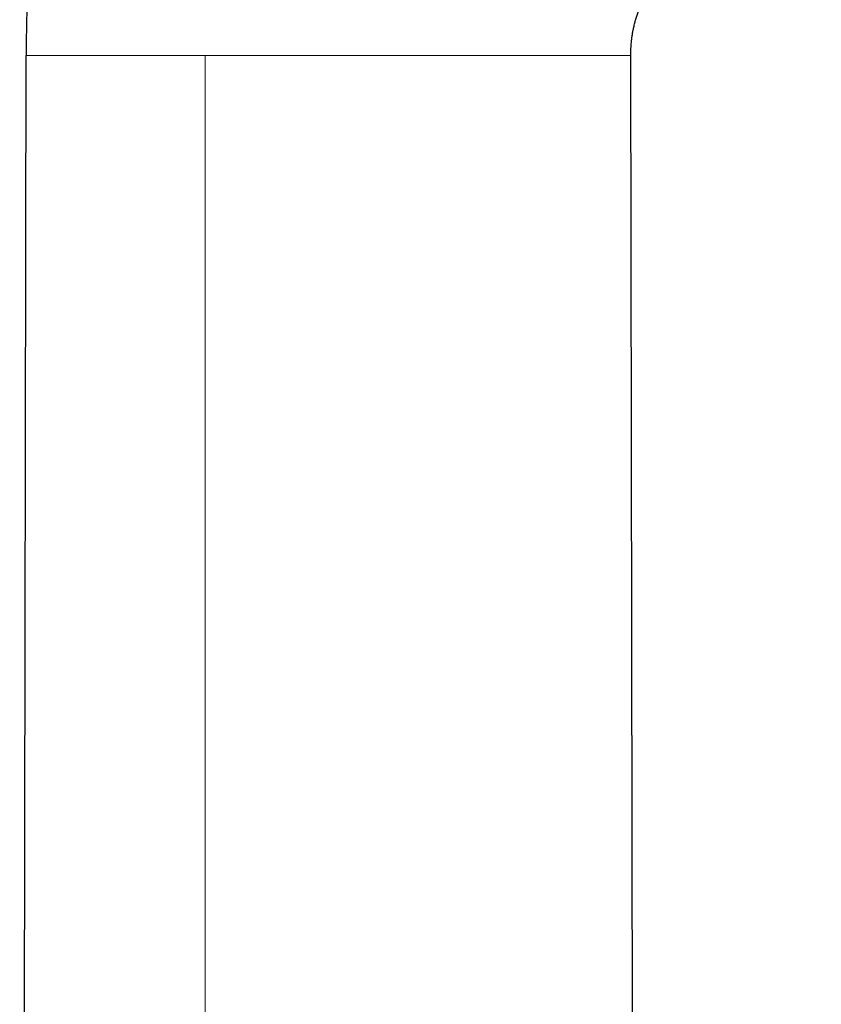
# Model space of a CAD drawing. Header units: millimetres. Extents: x 8 to 303, y 12 to 424.
# Tile 74 of 78: x 267 to 296, y 353 to 388. Entities that reach past the tile are written whole.
import ezdxf

# ---------------------------------------------------------------- set-up
doc = ezdxf.new("R2010")
doc.units = ezdxf.units.MM

msp = doc.modelspace()

# ---------------------------------------------------------------- linework, layer by layer
at = {"color": 7, "linetype": 'Continuous', "lineweight": 30}
for p, q in [((266.879, 252.663), (267.114, 387.206)), ((289.078, 317.174), (288.956, 387.206))]:
    msp.add_line(p, q, dxfattribs=at)
at = {"color": 252, "linetype": 'Continuous', "lineweight": 0}
msp.add_line((273.575, 254.38), (273.577, 387.206), dxfattribs=at)
at = {"color": 7, "linetype": 'Continuous', "lineweight": 30}
for points, knots in [([(295.841, 424.075), (295.731, 424.074), (295.514, 424.073), (295.189, 424.067), (294.868, 424.057), (294.55, 424.044), (294.238, 424.026), (293.931, 424.005), (293.629, 423.981), (293.331, 423.954), (293.017, 423.922), (292.689, 423.883), (292.347, 423.839), (292.009, 423.79), (291.676, 423.737), (291.348, 423.68), (291.024, 423.62), (290.705, 423.556), (290.39, 423.488), (290.079, 423.418), (289.773, 423.344), (289.471, 423.267), (289.179, 423.188), (288.897, 423.108), (288.625, 423.028), (288.356, 422.945), (288.091, 422.86), (287.816, 422.769), (287.531, 422.67), (287.238, 422.565), (286.95, 422.456), (286.667, 422.346), (286.388, 422.233), (286.114, 422.118), (285.836, 421.998), (285.554, 421.872), (285.269, 421.74), (284.989, 421.605), (284.714, 421.47), (284.445, 421.333), (284.181, 421.194), (283.922, 421.054), (283.669, 420.914), (283.421, 420.772), (283.179, 420.63), (282.943, 420.489), (282.714, 420.348), (282.489, 420.206), (282.254, 420.055), (282.009, 419.894), (281.756, 419.722), (281.509, 419.551), (281.269, 419.38), (281.035, 419.21), (280.812, 419.044), (280.598, 418.882), (280.395, 418.724), (280.196, 418.567), (280.004, 418.411), (279.816, 418.257), (279.633, 418.105), (279.456, 417.954), (279.283, 417.804), (279.115, 417.657), (278.953, 417.513), (278.797, 417.371), (278.647, 417.232), (278.5, 417.096), (278.358, 416.961), (278.219, 416.828), (278.084, 416.696), (277.953, 416.567), (277.827, 416.441), (277.705, 416.318), (277.586, 416.197), (277.467, 416.074), (277.346, 415.948), (277.215, 415.809), (277.074, 415.658), (276.922, 415.493), (276.767, 415.322), (276.61, 415.145), (276.45, 414.963), (276.292, 414.78), (276.137, 414.598), (275.986, 414.417), (275.832, 414.231), (275.677, 414.039), (275.519, 413.842), (275.364, 413.644), (275.209, 413.444), (275.057, 413.244), (274.903, 413.038), (274.748, 412.828), (274.592, 412.612), (274.435, 412.391), (274.277, 412.165), (274.118, 411.933), (273.958, 411.696), (273.798, 411.455), (273.639, 411.21), (273.48, 410.961), (273.321, 410.707), (273.16, 410.446), (272.998, 410.177), (272.835, 409.9), (272.672, 409.618), (272.509, 409.33), (272.347, 409.037), (272.186, 408.741), (272.026, 408.439), (271.867, 408.132), (271.707, 407.817), (271.546, 407.493), (271.385, 407.16), (271.225, 406.821), (271.066, 406.475), (270.909, 406.123), (270.752, 405.764), (270.601, 405.409), (270.457, 405.06), (270.318, 404.716), (270.181, 404.367), (270.046, 404.012), (269.911, 403.651), (269.779, 403.284), (269.652, 402.921), (269.531, 402.564), (269.414, 402.212), (269.299, 401.855), (269.187, 401.493), (269.076, 401.126), (268.967, 400.754), (268.86, 400.376), (268.755, 399.993), (268.653, 399.606), (268.553, 399.212), (268.455, 398.814), (268.362, 398.418), (268.273, 398.025), (268.188, 397.635), (268.106, 397.241), (268.026, 396.841), (267.947, 396.429), (267.87, 396.003), (267.795, 395.564), (267.723, 395.119), (267.654, 394.669), (267.589, 394.214), (267.529, 393.762), (267.473, 393.314), (267.422, 392.87), (267.374, 392.421), (267.331, 391.968), (267.29, 391.509), (267.254, 391.046), (267.222, 390.578), (267.193, 390.105), (267.169, 389.628), (267.149, 389.148), (267.133, 388.667), (267.122, 388.184), (267.115, 387.697), (267.114, 387.37), (267.114, 387.206)], [0, 0, 0, 0, 0.006311, 0.012555, 0.018731, 0.024842, 0.030889, 0.036767, 0.042584, 0.048343, 0.054044, 0.060758, 0.067392, 0.073949, 0.08043, 0.086836, 0.09317, 0.099431, 0.105622, 0.111744, 0.117797, 0.123782, 0.129702, 0.135224, 0.140688, 0.146096, 0.151448, 0.156744, 0.162805, 0.168794, 0.174711, 0.180559, 0.186336, 0.192045, 0.197686, 0.203813, 0.209859, 0.215825, 0.221711, 0.227518, 0.233247, 0.238899, 0.244472, 0.249969, 0.255389, 0.260638, 0.265813, 0.270915, 0.275945, 0.28193, 0.28781, 0.293583, 0.29925, 0.304811, 0.310267, 0.315314, 0.320266, 0.325125, 0.329889, 0.334559, 0.339134, 0.343615, 0.348001, 0.352291, 0.356487, 0.360515, 0.36445, 0.368293, 0.372043, 0.375766, 0.379393, 0.382922, 0.386355, 0.38969, 0.3929, 0.396175, 0.399532, 0.402969, 0.407168, 0.411483, 0.415915, 0.420464, 0.425132, 0.429918, 0.434362, 0.438905, 0.443547, 0.448289, 0.453131, 0.458074, 0.462828, 0.467672, 0.472607, 0.477634, 0.482753, 0.487965, 0.49327, 0.498669, 0.504163, 0.509752, 0.515334, 0.52101, 0.526779, 0.532643, 0.53871, 0.544877, 0.551144, 0.557511, 0.563979, 0.570431, 0.576983, 0.583634, 0.590386, 0.59738, 0.60448, 0.611687, 0.619002, 0.626426, 0.63396, 0.641604, 0.648634, 0.655757, 0.662972, 0.670281, 0.677684, 0.685182, 0.692775, 0.69982, 0.706946, 0.714154, 0.721445, 0.728819, 0.736276, 0.743817, 0.751442, 0.759153, 0.766949, 0.774832, 0.782801, 0.790395, 0.798066, 0.805817, 0.813646, 0.821555, 0.83003, 0.838596, 0.847253, 0.856002, 0.864843, 0.873777, 0.882286, 0.890878, 0.899555, 0.908316, 0.917162, 0.926094, 0.935111, 0.944216, 0.953407, 0.962687, 0.971886, 0.981171, 0.990542, 1, 1, 1, 1]), ([(288.956, 387.206), (288.956, 387.217), (288.956, 387.236), (288.957, 387.263), (288.957, 387.286), (288.957, 387.306), (288.958, 387.34), (288.96, 387.409), (288.965, 387.508), (288.973, 387.621), (288.984, 387.738), (288.999, 387.862), (289.018, 387.993), (289.043, 388.129), (289.073, 388.27), (289.11, 388.415), (289.152, 388.559), (289.199, 388.701), (289.253, 388.843), (289.309, 388.978), (289.369, 389.106), (289.43, 389.227), (289.497, 389.348), (289.569, 389.468), (289.647, 389.587), (289.73, 389.706), (289.82, 389.823), (289.914, 389.939), (290.013, 390.052), (290.116, 390.16), (290.221, 390.264), (290.329, 390.364), (290.44, 390.46), (290.556, 390.555), (290.68, 390.65), (290.81, 390.743), (290.942, 390.832), (291.076, 390.917), (291.212, 390.997), (291.348, 391.073), (291.468, 391.137), (291.571, 391.188), (291.657, 391.23), (291.746, 391.271), (291.84, 391.313), (291.937, 391.355), (292.039, 391.398), (292.145, 391.44), (292.256, 391.482), (292.376, 391.525), (292.504, 391.569), (292.641, 391.613), (292.783, 391.656), (292.932, 391.699), (293.087, 391.74), (293.244, 391.779), (293.404, 391.816), (293.566, 391.851), (293.733, 391.884), (293.904, 391.914), (294.081, 391.943), (294.262, 391.969), (294.448, 391.993), (294.639, 392.014), (294.833, 392.032), (295.03, 392.048), (295.23, 392.06), (295.431, 392.068), (295.635, 392.074), (295.772, 392.074), (295.841, 392.075)], [0, 0, 0, 0, 0.003315, 0.00618, 0.008601, 0.010586, 0.012413, 0.019565, 0.03237, 0.043981, 0.055672, 0.06964, 0.083662, 0.097678, 0.113558, 0.129401, 0.145219, 0.161034, 0.177035, 0.193305, 0.207474, 0.221856, 0.236462, 0.251302, 0.266388, 0.281733, 0.29735, 0.313253, 0.329189, 0.34499, 0.360666, 0.376229, 0.391686, 0.407044, 0.424133, 0.441109, 0.457975, 0.474734, 0.491384, 0.507926, 0.524357, 0.534422, 0.544454, 0.554801, 0.565639, 0.57697, 0.588582, 0.600677, 0.613256, 0.626322, 0.640981, 0.656212, 0.672014, 0.688389, 0.705333, 0.722844, 0.73987, 0.75739, 0.775398, 0.793884, 0.812839, 0.832249, 0.8521, 0.872375, 0.893053, 0.914112, 0.935141, 0.956486, 0.978117, 1, 1, 1, 1])]:
    msp.add_open_spline(points, degree=3, knots=knots, dxfattribs=at)
at = {"color": 252, "linetype": 'Continuous', "lineweight": 0}
for points, knots in [([(273.577, 387.206), (273.509, 387.206), (273.372, 387.206), (273.168, 387.206), (272.964, 387.206), (272.76, 387.206), (272.556, 387.206), (272.353, 387.206), (272.152, 387.206), (271.943, 387.206), (271.729, 387.206), (271.512, 387.206), (271.3, 387.206), (271.095, 387.206), (270.895, 387.206), (270.702, 387.206), (270.507, 387.206), (270.313, 387.206), (270.12, 387.206), (269.934, 387.206), (269.757, 387.206), (269.587, 387.206), (269.424, 387.206), (269.264, 387.206), (269.105, 387.206), (268.95, 387.206), (268.803, 387.206), (268.662, 387.206), (268.517, 387.206), (268.369, 387.206), (268.219, 387.206), (268.081, 387.206), (267.952, 387.206), (267.834, 387.206), (267.726, 387.206), (267.628, 387.206), (267.539, 387.206), (267.455, 387.206), (267.377, 387.206), (267.307, 387.206), (267.247, 387.206), (267.199, 387.206), (267.161, 387.206), (267.134, 387.206), (267.117, 387.206), (267.115, 387.206), (267.114, 387.206)], [0, 0, 0, 0, 0.014112, 0.0282106, 0.0423821, 0.0567131, 0.0712687, 0.0860279, 0.1009461, 0.1159771, 0.1332468, 0.1506117, 0.1680711, 0.185616, 0.2032294, 0.2208879, 0.2385622, 0.2583458, 0.2781264, 0.2979202, 0.3177396, 0.3375933, 0.3574865, 0.3774215, 0.399397, 0.4214169, 0.4434725, 0.465552, 0.4876401, 0.5157467, 0.5438621, 0.5720084, 0.600206, 0.6284738, 0.6563218, 0.6842691, 0.712329, 0.7405138, 0.772699, 0.8050258, 0.83746, 0.8699666, 0.90251, 0.9350542, 0.967563, 1, 1, 1, 1]), ([(288.956, 387.206), (288.955, 387.206), (288.953, 387.206), (288.935, 387.206), (288.906, 387.206), (288.866, 387.206), (288.815, 387.206), (288.753, 387.206), (288.68, 387.206), (288.593, 387.206), (288.49, 387.206), (288.37, 387.206), (288.237, 387.206), (288.091, 387.206), (287.933, 387.206), (287.764, 387.206), (287.583, 387.206), (287.391, 387.206), (287.187, 387.206), (286.974, 387.206), (286.749, 387.206), (286.515, 387.206), (286.272, 387.206), (286.018, 387.206), (285.756, 387.206), (285.485, 387.206), (285.205, 387.206), (284.917, 387.206), (284.622, 387.206), (284.318, 387.206), (283.995, 387.206), (283.652, 387.206), (283.287, 387.206), (282.915, 387.206), (282.535, 387.206), (282.148, 387.206), (281.755, 387.206), (281.341, 387.206), (280.908, 387.206), (280.456, 387.206), (279.997, 387.206), (279.533, 387.206), (279.054, 387.206), (278.562, 387.206), (278.056, 387.206), (277.547, 387.206), (277.035, 387.206), (276.521, 387.206), (276.015, 387.206), (275.519, 387.206), (275.032, 387.206), (274.546, 387.206), (274.061, 387.206), (273.738, 387.206), (273.577, 387.206)], [0, 0, 0, 0, 0.016033, 0.031877, 0.04755, 0.063069, 0.078449, 0.093706, 0.108856, 0.123914, 0.141027, 0.158058, 0.175025, 0.191947, 0.208841, 0.225721, 0.242603, 0.259498, 0.27642, 0.293377, 0.310381, 0.327439, 0.344557, 0.361743, 0.379002, 0.396336, 0.413751, 0.431246, 0.448825, 0.466488, 0.484234, 0.504208, 0.524284, 0.544459, 0.564729, 0.585089, 0.605535, 0.626059, 0.64872, 0.67146, 0.694268, 0.717135, 0.740048, 0.764389, 0.788755, 0.813133, 0.837509, 0.861866, 0.886191, 0.909084, 0.931923, 0.954696, 0.977392, 1, 1, 1, 1])]:
    msp.add_open_spline(points, degree=3, knots=knots, dxfattribs=at)

doc.saveas('drawing.dxf')
